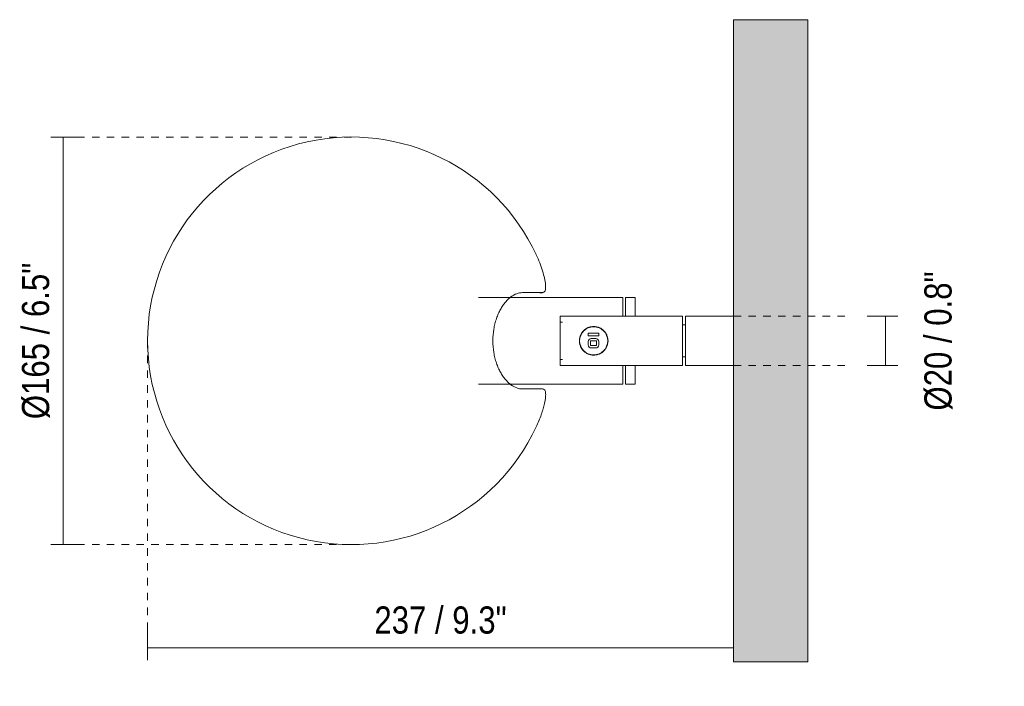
# Model space of a CAD drawing. Header units: millimetres. Extents: x -3538 to -2029, y -98 to 6619.
# Tile 2 of 2: x -3538 to -3139, y 6350 to 6619. Entities that reach past the tile are written whole.
import ezdxf

# ---------------------------------------------------------------- set-up
doc = ezdxf.new("R2010")
doc.units = ezdxf.units.MM
doc.linetypes.add('Dash', pattern=[6, 3, -3])
for name, color, linetype, lineweight in [('Cotas', 7, 'Continuous', 9), ('Cotas-5', 7, 'Continuous', 9), ('Luminarias', 7, 'Continuous', 20), ('Muros', 7, 'Continuous', 9)]:
    doc.layers.add(name, color=color, linetype=linetype, lineweight=lineweight)
doc.layers.add('Lighthing Fixture Dim Grey Dash', color=7, linetype='Dash', lineweight=9, true_color=0xd2d2d2)
doc.styles.add('Arial Narrow', font='ARIALN.TTF', dxfattribs={"height": 11})
doc.dimstyles.new('FARO_-_2_2mm_Arial_Narrow_mm_Inch_Left', dxfattribs={"dimscale": 304.8, "dimtxt": 11.257741, "dimasz": 0, "dimexe": 0.024606, "dimexo": 0.0625, "dimgap": 0.008202, "dimtad": 1, "dimdec": 0, "dimzin": 0, "dimdsep": 46, "dimtxsty": 'Arial Narrow', "dimblk1": 'NONE', "dimblk2": 'NONE', "dimsah": 1, "dimcen": 0.09, "dimadec": 0, "dimazin": 0, "dimtfac": 1, "dimtdec": 4, "dimtix": 1, "dimtmove": 2, "dimatfit": 3, "dimfxl": 0.016404, "dimfxlon": 1, "dimtvp": 1, "dimtolj": 1, "dimtzin": 0, "dimarcsym": 2})
doc.dimstyles.new('FARO_-_2_2mm_Arial_Narrow_mm_Inch_Left_1', dxfattribs={"dimscale": 304.8, "dimtxt": 11.257741, "dimasz": 0, "dimexe": 0.024606, "dimexo": 0.0625, "dimgap": 0.008202, "dimtad": 1, "dimdec": 0, "dimzin": 0, "dimdsep": 46, "dimtxsty": 'Arial Narrow', "dimblk1": 'NONE', "dimblk2": 'NONE', "dimsah": 1, "dimcen": 0.09, "dimadec": 0, "dimazin": 0, "dimtfac": 1, "dimtdec": 4, "dimtix": 1, "dimtmove": 0, "dimatfit": 3, "dimfxl": 0.016404, "dimfxlon": 1, "dimtvp": 1, "dimtolj": 1, "dimtzin": 0, "dimarcsym": 2})

# ---------------------------------------------------------------- blocks, each defined once
blk = doc.blocks.new('matilda_wallmovablelamp - 20508-136 MATILDA Beige wall movile lamp-575341-Planta_PDF')
at = {"layer": 'Luminarias'}
for p, q in [((-3327.36, 6508.99), (-3326.29, 6508.99)), ((-3293.87, 6506.99), (-3352.22, 6506.99)), ((-3293.87, 6506.99), (-3293.87, 6499.52)), ((-3288.77, 6506.99), (-3292.77, 6506.99)), ((-3292.77, 6506.99), (-3292.77, 6499.52)), ((-3288.77, 6506.99), (-3288.77, 6499.52)), ((-3269.66, 6499.5), (-3319.16, 6499.5)), ((-3319.16, 6499.5), (-3319.16, 6489.5)), ((-3318.27, 6497.07), (-3319.16, 6497.07)), ((-3269.66, 6499.5), (-3269.66, 6489.5)), ((-3268.46, 6496.01), (-3269.66, 6496.01)), ((-3268.46, 6496.01), (-3269.66, 6496.01)), ((-3248.96, 6499.5), (-3268.46, 6499.5)), ((-3268.46, 6499.5), (-3268.46, 6489.5)), ((-3307.8, 6491.52), (-3307.8, 6492.61)), ((-3307.8, 6492.61), (-3303.56, 6492.61)), ((-3303.56, 6492.61), (-3303.56, 6491.52)), ((-3319.16, 6489.5), (-3319.16, 6479.49)), ((-3303.56, 6491.52), (-3307.8, 6491.52)), ((-3307.8, 6487.86), (-3307.8, 6489.2)), ((-3306.86, 6489.49), (-3306.86, 6487.57)), ((-3304.5, 6489.49), (-3306.86, 6489.49)), ((-3306.57, 6490.43), (-3304.79, 6490.43)), ((-3304.5, 6487.57), (-3304.5, 6489.49)), ((-3303.56, 6489.2), (-3303.56, 6487.86)), ((-3269.66, 6489.5), (-3269.66, 6479.49)), ((-3268.46, 6489.5), (-3268.46, 6479.49)), ((-3306.86, 6487.57), (-3304.5, 6487.57)), ((-3304.79, 6486.62), (-3306.57, 6486.62)), ((-3319.16, 6481.92), (-3318.27, 6481.92)), ((-3269.66, 6482.98), (-3268.46, 6482.98)), ((-3269.66, 6482.98), (-3268.46, 6482.98)), ((-3319.16, 6479.49), (-3269.66, 6479.49)), ((-3293.87, 6479.47), (-3293.87, 6472)), ((-3292.77, 6479.47), (-3292.77, 6472)), ((-3288.77, 6479.47), (-3288.77, 6472)), ((-3268.46, 6479.49), (-3248.96, 6479.49)), ((-3352.22, 6472), (-3293.87, 6472)), ((-3292.77, 6472), (-3288.77, 6472)), ((-3326.29, 6470), (-3327.36, 6470))]:
    blk.add_line(p, q, dxfattribs=at)
for centre, radius, start, end in [((-3403.65, 6489.5), 82.5, 25.0096, 180), ((-3305.61, 6489.5), 5.7, 90, 270), ((-3305.61, 6489.5), 5.7, 270, 90), ((-3403.65, 6489.5), 82.5, 180, 334.9904), ((-3306.57, 6489.2), 1.24, 90, 180), ((-3306.57, 6487.86), 1.24, 180, 270), ((-3304.79, 6489.2), 1.24, 0, 90), ((-3304.79, 6487.86), 1.24, 270, 0)]:
    blk.add_arc(centre, radius, start, end, dxfattribs=at)
for points, knots in [([(-3326.39, 6509), (-3325.88, 6508.96), (-3325.13, 6509.46), (-3324.94, 6511.76), (-3325.43, 6514.73), (-3326.25, 6517.75), (-3327.41, 6521.02), (-3328.36, 6523.27), (-3328.88, 6524.37)], [-1, -1, -1, -1, -0.785714, -0.571429, -0.428571, -0.285714, -0.142857, 0, 0, 0, 0]), ([(-3346.42, 6489.5), (-3346.41, 6491.1), (-3346.23, 6493.46), (-3345.6, 6496.44), (-3344.98, 6498.55), (-3344.35, 6500.16), (-3343.79, 6501.37), (-3343.2, 6502.51), (-3342.39, 6503.81), (-3341.35, 6505.19), (-3340.26, 6506.35), (-3338.74, 6507.63), (-3336.76, 6508.71), (-3335.18, 6509), (-3334.38, 6509)], [-1, -1, -1, -1, -0.857143, -0.785714, -0.714286, -0.642857, -0.607143, -0.571429, -0.5, -0.428571, -0.357143, -0.285714, -0.142857, 0, 0, 0, 0]), ([(-3311.41, 6489.5), (-3311.41, 6489.95), (-3311.31, 6490.83), (-3310.86, 6492.07), (-3310.16, 6493.16), (-3309.34, 6493.99), (-3308.65, 6494.45), (-3308.22, 6494.68), (-3307.94, 6494.81), (-3307.56, 6494.97), (-3307.09, 6495.11), (-3306.45, 6495.25), (-3305.95, 6495.29), (-3305.61, 6495.3)], [0, 0, 0, 0, 0.142857, 0.285714, 0.428571, 0.571429, 0.678571, 0.705357, 0.732143, 0.785714, 0.839286, 0.892857, 1, 1, 1, 1]), ([(-3305.61, 6495.3), (-3305.16, 6495.29), (-3304.5, 6495.22), (-3303.66, 6494.97), (-3303.06, 6494.72), (-3302.5, 6494.41), (-3301.81, 6493.91), (-3301.13, 6493.24), (-3300.62, 6492.48), (-3300.33, 6491.91), (-3299.96, 6490.99), (-3299.81, 6490.17), (-3299.81, 6489.5)], [0, 0, 0, 0, 0.142857, 0.214286, 0.285714, 0.357143, 0.428571, 0.571429, 0.678571, 0.732143, 0.785714, 1, 1, 1, 1]), ([(-3334.38, 6470), (-3335.18, 6470), (-3336.76, 6470.29), (-3338.74, 6471.36), (-3340.26, 6472.64), (-3341.35, 6473.81), (-3342.22, 6474.95), (-3342.88, 6475.96), (-3343.34, 6476.77), (-3343.79, 6477.63), (-3344.21, 6478.53), (-3344.61, 6479.48), (-3345.08, 6480.8), (-3345.6, 6482.55), (-3346.23, 6485.53), (-3346.41, 6487.9), (-3346.42, 6489.5)], [-1, -1, -1, -1, -0.857143, -0.714286, -0.642857, -0.571429, -0.5, -0.464286, -0.428571, -0.392857, -0.357143, -0.321429, -0.285714, -0.214286, -0.142857, 0, 0, 0, 0]), ([(-3305.61, 6483.7), (-3306.06, 6483.7), (-3306.72, 6483.77), (-3307.56, 6484.02), (-3308.16, 6484.27), (-3308.72, 6484.58), (-3309.41, 6485.08), (-3310.09, 6485.75), (-3310.6, 6486.51), (-3310.89, 6487.09), (-3311.26, 6488), (-3311.41, 6488.82), (-3311.41, 6489.5)], [0, 0, 0, 0, 0.142857, 0.214286, 0.285714, 0.357143, 0.428571, 0.571429, 0.678571, 0.732143, 0.785714, 1, 1, 1, 1]), ([(-3299.81, 6489.5), (-3299.81, 6489.04), (-3299.91, 6488.16), (-3300.36, 6486.92), (-3301.06, 6485.83), (-3301.88, 6485), (-3302.57, 6484.54), (-3303, 6484.32), (-3303.28, 6484.18), (-3303.66, 6484.03), (-3304.13, 6483.88), (-3304.77, 6483.74), (-3305.27, 6483.7), (-3305.61, 6483.7)], [0, 0, 0, 0, 0.142857, 0.285714, 0.428571, 0.571429, 0.678571, 0.705357, 0.732143, 0.785714, 0.839286, 0.892857, 1, 1, 1, 1]), ([(-3328.88, 6454.62), (-3328.1, 6456.28), (-3327.25, 6458.39), (-3326.42, 6460.81), (-3325.94, 6462.38), (-3325.39, 6464.47), (-3325.01, 6466.8), (-3325.03, 6468.7), (-3325.49, 6469.82), (-3326.05, 6470.02), (-3326.39, 6470)], [-1, -1, -1, -1, -0.785714, -0.732143, -0.678571, -0.571429, -0.428571, -0.285714, -0.142857, 0, 0, 0, 0])]:
    blk.add_open_spline(points, degree=3, knots=knots, dxfattribs=at)
for points in [[(-3334.38, 6509), (-3332.66, 6509), (-3329.6, 6509), (-3327.33, 6509), (-3326.39, 6509)], [(-3326.39, 6470), (-3327.33, 6470), (-3329.6, 6470), (-3332.66, 6470), (-3334.38, 6470)]]:
    blk.add_open_spline(points, degree=3, dxfattribs=at)
blk = doc.blocks.new('DIMBLOCK1-Planta_PDF')
at = {"layer": 'Cotas-5', "color": 251, "true_color": 0x5b5b5b}
for p, q in [((-3187.46, 6499.5), (-3194.96, 6499.5)), ((-3187.46, 6479.49), (-3187.46, 6499.5)), ((-3187.46, 6499.5), (-3182.46, 6499.5)), ((-3187.46, 6479.49), (-3194.96, 6479.49)), ((-3187.46, 6479.49), (-3182.46, 6479.49))]:
    blk.add_line(p, q, dxfattribs=at)
at = {"layer": 'Cotas-5', "color": 0, "insert": (-3171.76, 6461.26), "char_height": 11, "width": 67.7609, "attachment_point": 1, "rotation": 90, "line_spacing_factor": 0.974696, "style": 'Arial Narrow'}
blk.add_mtext('Ø20 / 0.8"', dxfattribs=at)
blk = doc.blocks.new('_None')
blk = doc.blocks.new('DIMBLOCK2-Planta_PDF')
at = {"layer": 'Cotas-5', "color": 251, "true_color": 0x5b5b5b}
for p, q in [((-3520.29, 6572), (-3525.29, 6572)), ((-3520.29, 6572), (-3520.29, 6407)), ((-3520.29, 6572), (-3512.79, 6572)), ((-3520.29, 6407), (-3525.29, 6407)), ((-3520.29, 6407), (-3512.79, 6407))]:
    blk.add_line(p, q, dxfattribs=at)
at = {"layer": 'Cotas-5', "color": 0, "insert": (-3537.01, 6457.78), "char_height": 11, "width": 76.1238, "attachment_point": 1, "rotation": 90, "line_spacing_factor": 0.974696, "style": 'Arial Narrow'}
blk.add_mtext('Ø165 / 6.5"', dxfattribs=at)
blk = doc.blocks.new('DIMBLOCK3-Planta_PDF')
at = {"layer": 'Cotas-5', "color": 251, "true_color": 0x5b5b5b}
for p, q in [((-3486.15, 6365.26), (-3486.15, 6372.76)), ((-3248.96, 6365.26), (-3248.96, 6372.76)), ((-3486.15, 6365.26), (-3248.96, 6365.26)), ((-3486.15, 6365.26), (-3486.15, 6360.26)), ((-3248.96, 6365.26), (-3248.96, 6360.26))]:
    blk.add_line(p, q, dxfattribs=at)
at = {"layer": 'Cotas-5', "color": 0, "insert": (-3394.36, 6381.98), "char_height": 11, "width": 64.3299, "attachment_point": 1, "line_spacing_factor": 0.974696, "style": 'Arial Narrow'}
blk.add_mtext('237 / 9.3"', dxfattribs=at)

msp = doc.modelspace()

# ---------------------------------------------------------------- hatches: boundary and pattern name
at = {"layer": 'Muros', "true_color": 0xf7f7f7}
msp.add_hatch(color=7, dxfattribs=at).paths.add_polyline_path([(-3218.96, 6359.5), (-3218.96, 6619.5), (-3248.96, 6619.5), (-3248.96, 6359.5)])

# ---------------------------------------------------------------- linework, layer by layer
at = {"layer": 'Lighthing Fixture Dim Grey Dash'}
for p, q in [((-3403.65, 6572), (-3523.65, 6572)), ((-3248.96, 6499.5), (-3201.74, 6499.5)), ((-3486.15, 6489.5), (-3486.15, 6359.5)), ((-3248.96, 6479.49), (-3201.74, 6479.49)), ((-3403.65, 6407), (-3523.59, 6407)), ((-3248.96, 6359.5), (-3248.96, 6379.5))]:
    msp.add_line(p, q, dxfattribs=at)
at = {"layer": 'Muros', "color": 253, "true_color": 0xaaaaaa}
for p, q in [((-3248.96, 6619.5), (-3218.96, 6619.5)), ((-3248.96, 6359.5), (-3248.96, 6619.5)), ((-3218.96, 6619.5), (-3218.96, 6359.5)), ((-3248.96, 6359.5), (-3218.96, 6359.5))]:
    msp.add_line(p, q, dxfattribs=at)

# ---------------------------------------------------------------- block references
at = {"layer": 'Luminarias'}
msp.add_blockref('matilda_wallmovablelamp - 20508-136 MATILDA Beige wall movile lamp-575341-Planta_PDF', (0, 0), dxfattribs=at)

# ---------------------------------------------------------------- dimensions: what is measured, and where the dimension line sits
at = {"layer": 'Cotas', "color": 251, "true_color": 0x5b5b5b}
dim = msp.add_linear_dim(base=(-3520.29, 6407), p1=(-3525.29, 6572), p2=(-3525.29, 6407), angle=90, text='Ø<>', dimstyle='FARO_-_2_2mm_Arial_Narrow_mm_Inch_Left_1', override={"dimpost": '<>', "dimfxl": 165}, dxfattribs=at)
dim.commit()
dim.dimension.update_dxf_attribs({"geometry": 'DIMBLOCK2-Planta_PDF', "text_midpoint": (-3530.02, 6489.5)})
dim = msp.add_linear_dim(base=(-3187.46, 6499.5), p1=(-3182.46, 6479.49), p2=(-3182.46, 6499.5), angle=90, text='Ø<>', dimstyle='FARO_-_2_2mm_Arial_Narrow_mm_Inch_Left', override={"dimpost": '<>', "dimfxl": 20.004627}, dxfattribs=at)
dim.commit()
dim.dimension.update_dxf_attribs({"geometry": 'DIMBLOCK1-Planta_PDF', "text_midpoint": (-3164.42, 6495.14), "dimtype": 160, "text_rotation": 90})
dim = msp.add_linear_dim(base=(-3248.96, 6365.26), p1=(-3486.15, 6360.26), p2=(-3248.96, 6360.26), dimstyle='FARO_-_2_2mm_Arial_Narrow_mm_Inch_Left_1', override={"dimpost": '<>', "dimfxl": 237.185932}, dxfattribs=at)
dim.commit()
dim.dimension.update_dxf_attribs({"geometry": 'DIMBLOCK3-Planta_PDF', "text_midpoint": (-3367.55, 6374.88)})

doc.saveas('drawing.dxf')
